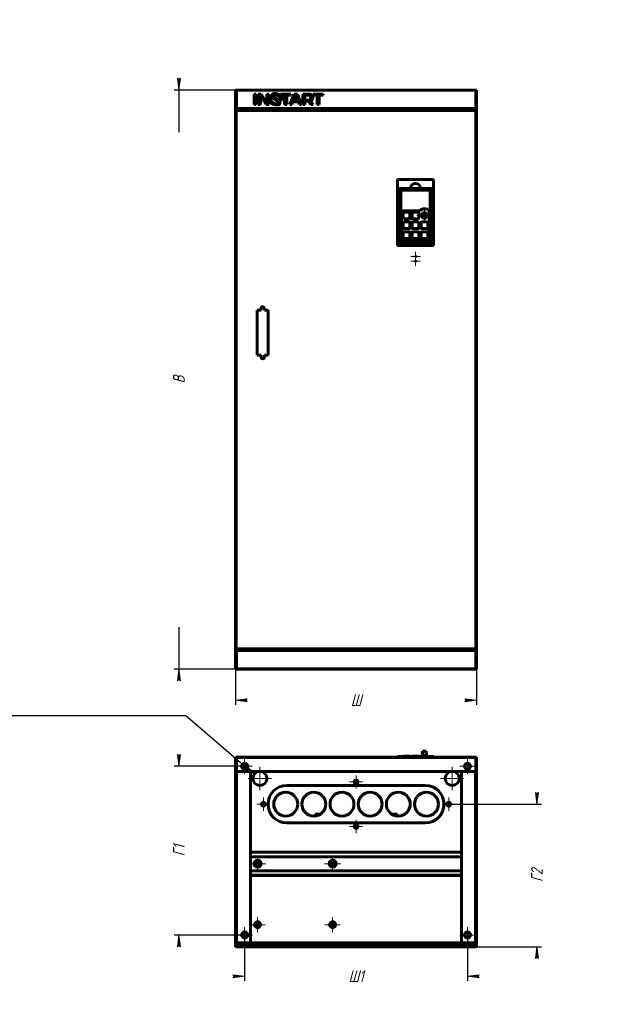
# Model space of a CAD drawing. Header units: millimetres. Extents: x 0 to 594, y 0 to 420.
# Tile 1 of 2: x 0 to 256, y 0 to 420. Entities that reach past the tile are written whole.
import ezdxf

# ---------------------------------------------------------------- set-up
doc = ezdxf.new("R2010")
doc.units = ezdxf.units.MM
for name, pattern in [('K5LT_AXLED', [19.5, 15, -1.5, 1.5, -1.5]), ('K5LT_BASIC', [0]), ('K5LT_THIN', [0])]:
    doc.linetypes.add(name, pattern=pattern)
doc.layers.add('Системный слой', color=7, linetype='Continuous')
doc.styles.add('KDIMTEXTSTYLE', font='GOST_AU.SHX', dxfattribs={"width": 0.96, "oblique": 15, "height": 5})
doc.dimstyles.new('KDIMSTYLE (0.20)', dxfattribs={"dimtxt": 5, "dimasz": 1, "dimexe": 2, "dimexo": 0, "dimgap": 1, "dimtad": 1, "dimlfac": 5, "dimtxsty": 'KDIMTEXTSTYLE', "dimsah": 1, "dimcen": 0, "dimdle": 1, "dimadec": 0, "dimazin": 0, "dimtfac": 0.667, "dimtmove": 0, "dimatfit": 3, "dimfxl": 1, "dimtvp": 1, "dimtolj": 1, "dimtzin": 0, "dimarcsym": 0})

# ---------------------------------------------------------------- blocks, each defined once
blk = doc.blocks.new('U0')
at = {"layer": 'Системный слой', "color": 150, "linetype": 'K5LT_BASIC', "lineweight": 60, "true_color": 0x0080ff}
for p, q in [((162.03, 347.88), (161.99, 347.86)), ((162.08, 347.9), (162.03, 347.88)), ((162.12, 347.91), (162.08, 347.9))]:
    blk.add_line(p, q, dxfattribs=at)
blk = doc.blocks.new('U1')
at = {"layer": 'Системный слой', "color": 150, "linetype": 'K5LT_BASIC', "lineweight": 60, "true_color": 0x0080ff}
for p, q in [((191.3, 151.09), (192, 151.09)), ((193.6, 151.09), (194.3, 151.09))]:
    blk.add_line(p, q, dxfattribs=at)
blk = doc.blocks.new('U2')
at = {"layer": 'Системный слой', "color": 7, "linetype": 'K5LT_THIN', "lineweight": 18}
for p, q in [((194.3, 381.59), (194.3, 381.89)), ((194.3, 151.09), (194.3, 151.39))]:
    blk.add_line(p, q, dxfattribs=at)
blk = doc.blocks.new('U3')
at = {"layer": 'Системный слой', "color": 7, "linetype": 'K5LT_THIN', "lineweight": 18}
for p, q in [((92.5, 381.89), (92.5, 381.59)), ((92.5, 151.39), (92.5, 151.09))]:
    blk.add_line(p, q, dxfattribs=at)
blk = doc.blocks.new('U4')
at = {"layer": 'Системный слой', "color": 150, "linetype": 'K5LT_BASIC', "lineweight": 60, "true_color": 0x0080ff}
for p, q in [((192, 381.89), (191.3, 381.89)), ((194.3, 381.89), (193.6, 381.89))]:
    blk.add_line(p, q, dxfattribs=at)
blk = doc.blocks.new('U5')
at = {"layer": 'Системный слой', "color": 7, "linetype": 'K5LT_THIN', "lineweight": 18}
for p, q in [((95.5, 381.59), (95.5, 381.89)), ((95.5, 151.09), (95.5, 151.39))]:
    blk.add_line(p, q, dxfattribs=at)
blk = doc.blocks.new('U6')
at = {"layer": 'Системный слой', "color": 150, "linetype": 'K5LT_BASIC', "lineweight": 60, "true_color": 0x0080ff}
for p, q in [((96, 381.89), (96, 381.59)), ((96, 151.39), (96, 151.09))]:
    blk.add_line(p, q, dxfattribs=at)
blk = doc.blocks.new('U7')
at = {"layer": 'Системный слой', "color": 150, "linetype": 'K5LT_BASIC', "lineweight": 60, "true_color": 0x0080ff}
for p, q in [((190.8, 381.59), (190.8, 381.89)), ((190.8, 151.09), (190.8, 151.39))]:
    blk.add_line(p, q, dxfattribs=at)
blk = doc.blocks.new('U8')
at = {"layer": 'Системный слой', "color": 7, "linetype": 'K5LT_THIN', "lineweight": 18}
for p, q in [((191.3, 381.89), (191.3, 381.59)), ((191.3, 151.39), (191.3, 151.09))]:
    blk.add_line(p, q, dxfattribs=at)
blk = doc.blocks.new('U9')
at = {"layer": 'Системный слой', "color": 150, "linetype": 'K5LT_BASIC', "lineweight": 60, "true_color": 0x0080ff}
for p, q in [((191.92, 151.39), (92, 151.39)), ((194.8, 151.39), (193.69, 151.39))]:
    blk.add_line(p, q, dxfattribs=at)
blk = doc.blocks.new('U10')
at = {"layer": 'Системный слой', "color": 30, "linetype": 'K5LT_AXLED', "lineweight": 18, "true_color": 0xff8000}
for q in [(166.78, 316.99), (168.8, 319.01), (170.82, 316.99), (168.8, 314.97)]:
    blk.add_line((168.8, 316.99), q, dxfattribs=at)
blk = doc.blocks.new('U11')
at = {"layer": 'Системный слой', "color": 30, "linetype": 'K5LT_AXLED', "lineweight": 18, "true_color": 0xff8000}
for q in [(168.8, 321.01), (166.78, 318.99), (170.82, 318.99), (168.8, 316.97)]:
    blk.add_line((168.8, 318.99), q, dxfattribs=at)
blk = doc.blocks.new('U12')
at = {"layer": 'Системный слой', "color": 30, "linetype": 'K5LT_AXLED', "lineweight": 18, "true_color": 0xff8000}
for q in [(169.32, 336.51), (172.52, 339.71), (175.72, 336.51), (172.52, 333.31)]:
    blk.add_line((172.52, 336.51), q, dxfattribs=at)
blk = doc.blocks.new('KDIMARROW_01')
at = {"layer": 'Системный слой'}
blk.add_hatch(color=0, dxfattribs=at).paths.add_polyline_path([(0, 0), (-5, 0.66), (-4.5, 0), (-5, -0.66)])
at = {"layer": 'Системный слой', "color": 0, "linetype": 'K5LT_THIN', "lineweight": 18}
for p, q in [((-4.5, 0), (-5, 0.66)), ((-5, 0.66), (0, 0)), ((0, 0), (-5, -0.66)), ((-5, -0.66), (-4.5, 0)), ((0, 0), (-1, 0))]:
    blk.add_line(p, q, dxfattribs=at)
blk = doc.blocks.new('U17')
at = {"layer": 'Системный слой', "color": 7, "linetype": 'K5LT_THIN', "lineweight": 18}
for p, q in [((101.79, 60.66), (101.02, 60.66)), ((133.79, 60.66), (133.02, 60.66))]:
    blk.add_line(p, q, dxfattribs=at)
blk = doc.blocks.new('U18')
at = {"layer": 'Системный слой', "color": 30, "linetype": 'K5LT_AXLED', "lineweight": 18, "true_color": 0xff8000}
for q in [(92.6, 29.56), (95.9, 32.86), (99.2, 29.56), (95.9, 26.26)]:
    blk.add_line((95.9, 29.56), q, dxfattribs=at)
blk = doc.blocks.new('U19')
at = {"layer": 'Системный слой', "color": 30, "linetype": 'K5LT_AXLED', "lineweight": 18, "true_color": 0xff8000}
for q in [(92.6, 101.56), (95.9, 104.86), (99.2, 101.56), (95.9, 98.26)]:
    blk.add_line((95.9, 101.56), q, dxfattribs=at)
blk = doc.blocks.new('U20')
at = {"layer": 'Системный слой', "color": 30, "linetype": 'K5LT_AXLED', "lineweight": 18, "true_color": 0xff8000}
for q in [(98.14, 33.96), (101.4, 37.23), (104.67, 33.96), (101.4, 30.7)]:
    blk.add_line((101.4, 33.96), q, dxfattribs=at)
blk = doc.blocks.new('U21')
at = {"layer": 'Системный слой', "color": 30, "linetype": 'K5LT_AXLED', "lineweight": 18, "true_color": 0xff8000}
for q in [(101.4, 63.46), (97.9, 59.96), (104.9, 59.96), (101.4, 56.46)]:
    blk.add_line((101.4, 59.96), q, dxfattribs=at)
blk = doc.blocks.new('U22')
at = {"layer": 'Системный слой', "color": 30, "linetype": 'K5LT_AXLED', "lineweight": 18, "true_color": 0xff8000}
for q in [(102.4, 101.36), (97.4, 96.36), (107.4, 96.36), (102.4, 91.36)]:
    blk.add_line((102.4, 96.36), q, dxfattribs=at)
blk = doc.blocks.new('U23')
at = {"layer": 'Системный слой', "color": 30, "linetype": 'K5LT_AXLED', "lineweight": 18, "true_color": 0xff8000}
for q in [(101.11, 85.36), (103.9, 88.15), (106.69, 85.36), (103.9, 82.57)]:
    blk.add_line((103.9, 85.36), q, dxfattribs=at)
blk = doc.blocks.new('U24')
at = {"layer": 'Системный слой', "color": 30, "linetype": 'K5LT_AXLED', "lineweight": 18, "true_color": 0xff8000}
for q in [(130.14, 33.96), (133.4, 37.23), (136.67, 33.96), (133.4, 30.7)]:
    blk.add_line((133.4, 33.96), q, dxfattribs=at)
blk = doc.blocks.new('U25')
at = {"layer": 'Системный слой', "color": 30, "linetype": 'K5LT_AXLED', "lineweight": 18, "true_color": 0xff8000}
for q in [(133.4, 63.46), (129.9, 59.96), (136.9, 59.96), (133.4, 56.46)]:
    blk.add_line((133.4, 59.96), q, dxfattribs=at)
blk = doc.blocks.new('U26')
at = {"layer": 'Системный слой', "color": 30, "linetype": 'K5LT_AXLED', "lineweight": 18, "true_color": 0xff8000}
for q in [(140.61, 75.86), (143.4, 78.65), (146.19, 75.86), (143.4, 73.07)]:
    blk.add_line((143.4, 75.86), q, dxfattribs=at)
blk = doc.blocks.new('U27')
at = {"layer": 'Системный слой', "color": 30, "linetype": 'K5LT_AXLED', "lineweight": 18, "true_color": 0xff8000}
for q in [(143.4, 97.65), (140.61, 94.86), (146.19, 94.86), (143.4, 92.07)]:
    blk.add_line((143.4, 94.86), q, dxfattribs=at)
blk = doc.blocks.new('U28')
at = {"layer": 'Системный слой', "color": 30, "linetype": 'K5LT_AXLED', "lineweight": 18, "true_color": 0xff8000}
for q in [(180.11, 85.36), (182.9, 88.15), (185.69, 85.36), (182.9, 82.57)]:
    blk.add_line((182.9, 85.36), q, dxfattribs=at)
blk = doc.blocks.new('U29')
at = {"layer": 'Системный слой', "color": 30, "linetype": 'K5LT_AXLED', "lineweight": 18, "true_color": 0xff8000}
for q in [(184.4, 101.36), (179.4, 96.36), (189.4, 96.36), (184.4, 91.36)]:
    blk.add_line((184.4, 96.36), q, dxfattribs=at)
blk = doc.blocks.new('U30')
at = {"layer": 'Системный слой', "color": 30, "linetype": 'K5LT_AXLED', "lineweight": 18, "true_color": 0xff8000}
for q in [(187.6, 29.56), (190.9, 32.86), (194.2, 29.56), (190.9, 26.26)]:
    blk.add_line((190.9, 29.56), q, dxfattribs=at)
blk = doc.blocks.new('U31')
at = {"layer": 'Системный слой', "color": 30, "linetype": 'K5LT_AXLED', "lineweight": 18, "true_color": 0xff8000}
for q in [(187.6, 101.56), (190.9, 104.86), (194.2, 101.56), (190.9, 98.26)]:
    blk.add_line((190.9, 101.56), q, dxfattribs=at)
blk = doc.blocks.new('KDIMARROW_02')
at = {"layer": 'Системный слой'}
blk.add_hatch(color=0, dxfattribs=at).paths.add_polyline_path([(4.5, 0), (5, 0.66), (0, 0), (5, -0.66)])
at = {"layer": 'Системный слой', "color": 0, "linetype": 'K5LT_THIN', "lineweight": 18}
for p, q in [((0, 0), (-1, 0)), ((5, 0.66), (0, 0)), ((0, 0), (5, -0.66)), ((0, 0), (7, 0)), ((4.5, 0), (5, 0.66)), ((5, -0.66), (4.5, 0))]:
    blk.add_line(p, q, dxfattribs=at)

msp = doc.modelspace()

# ---------------------------------------------------------------- linework, layer by layer
at = {"layer": 'Системный слой', "color": 150, "linetype": 'K5LT_BASIC', "lineweight": 60, "true_color": 0x0080ff}
for p, q in [((92.404, 389.986), (92.004, 389.986)), ((92.004, 381.986), (92.004, 389.986)), ((92.404, 389.986), (194.404, 389.986)), ((92.404, 381.986), (92.404, 389.986)), ((92.404, 389.486), (92.404, 382.486)), ((99.8923, 388.2899), (99.8923, 383.8601)), ((100.8042, 388.2899), (99.8923, 388.2899)), ((100.8042, 383.8601), (100.8042, 388.2899)), ((101.6845, 388.2899), (101.6845, 383.8601)), ((102.8794, 388.2899), (101.6845, 388.2899)), ((102.5965, 387.4673), (102.6594, 387.4673)), ((102.5965, 383.8601), (102.5965, 387.4673)), ((102.6594, 387.4673), (105.0176, 383.8601)), ((105.2378, 384.6828), (102.8794, 388.2899)), ((105.3007, 388.2899), (105.3007, 384.6828)), ((106.2124, 388.2899), (105.3007, 388.2899)), ((106.2124, 383.8601), (106.2124, 388.2899)), ((110.1466, 385.9881), (109.0961, 386.6644)), ((110.7149, 387.8587), (110.7133, 387.8597)), ((110.7167, 387.8599), (110.7149, 387.8587)), ((115.5512, 388.2899), (111.2434, 388.2899)), ((111.2434, 388.2899), (111.2434, 387.8154)), ((111.2434, 387.8154), (112.9413, 387.8154)), ((111.4817, 387.0992), (111.4848, 387.1014)), ((112.9413, 387.8154), (112.9413, 383.8601)), ((113.8533, 387.8154), (115.5512, 387.8154)), ((113.8533, 383.8601), (113.8533, 387.8154)), ((116.9659, 388.2899), (115.1735, 383.8601)), ((115.5512, 387.8154), (115.5512, 388.2899)), ((117.6574, 387.7521), (116.7142, 385.4105)), ((118.4122, 388.2899), (116.9659, 388.2899)), ((117.7203, 387.7521), (117.6574, 387.7521)), ((118.6637, 385.4105), (117.7203, 387.7521)), ((120.2043, 383.8601), (118.4122, 388.2899)), ((122.9713, 388.2899), (120.7075, 388.2899)), ((120.7075, 388.2899), (120.7075, 383.8601)), ((121.6194, 387.8154), (121.6194, 385.6636)), ((122.9713, 387.8154), (121.6194, 387.8154)), ((125.1095, 388.2899), (125.1095, 387.8154)), ((129.4173, 388.2899), (125.1095, 388.2899)), ((125.1095, 387.8154), (126.8074, 387.8154)), ((126.8074, 387.8154), (126.8074, 383.8601)), ((127.7195, 387.8154), (129.4173, 387.8154)), ((127.7195, 383.8601), (127.7195, 387.8154)), ((129.4173, 387.8154), (129.4173, 388.2899)), ((194.404, 389.986), (194.804, 389.986)), ((194.404, 389.986), (194.404, 381.986)), ((194.404, 382.486), (194.404, 389.486)), ((194.804, 389.986), (194.804, 381.986)), ((99.8923, 383.8601), (100.8042, 383.8601)), ((101.6845, 383.8601), (102.5965, 383.8601)), ((105.0176, 383.8601), (106.2124, 383.8601)), ((105.3007, 384.6828), (105.2378, 384.6828)), ((106.6817, 385.0608), (106.6759, 385.0568)), ((108.2814, 386.196), (109.3379, 385.5182)), ((112.9413, 383.8601), (113.8533, 383.8601)), ((115.1735, 383.8601), (116.079, 383.8601)), ((116.079, 383.8601), (116.4941, 384.9359)), ((116.4941, 384.9359), (118.8836, 384.9359)), ((116.7142, 385.4105), (118.6637, 385.4105)), ((118.8836, 384.9359), (119.299, 383.8601)), ((119.299, 383.8601), (120.2043, 383.8601)), ((120.7075, 383.8601), (121.6194, 383.8601)), ((121.6194, 385.6636), (122.9713, 385.6636)), ((121.6194, 385.1891), (123.0845, 385.1891)), ((121.6194, 383.8601), (121.6194, 385.1891)), ((123.0845, 385.1891), (124.009, 383.8601)), ((125.0467, 383.8601), (124.009, 385.3536)), ((124.009, 383.8601), (125.0467, 383.8601)), ((126.8074, 383.8601), (127.7195, 383.8601)), ((92.404, 381.986), (92.004, 381.986)), ((92.004, 381.986), (92.004, 381.886)), ((92.004, 381.886), (92.404, 381.886)), ((92.004, 151.086), (92.004, 381.886)), ((92.724, 380.866), (92.004, 381.586)), ((92.004, 381.586), (194.804, 381.586)), ((92.004, 151.386), (92.004, 381.586)), ((92.004, 381.586), (92.724, 380.866)), ((194.404, 381.986), (92.404, 381.986)), ((92.404, 381.986), (92.404, 381.886)), ((92.504, 381.886), (92.404, 381.886)), ((95.504, 381.886), (92.504, 381.886)), ((96.004, 381.886), (95.504, 381.886)), ((156.404, 381.586), (156.404, 381.986)), ((161.404, 381.986), (161.404, 381.586)), ((172.404, 381.586), (172.404, 381.986)), ((177.404, 381.986), (177.404, 381.586)), ((191.304, 381.886), (190.804, 381.886)), ((192.004, 381.586), (192.004, 381.986)), ((193.604, 381.586), (193.604, 381.986)), ((194.084, 380.866), (194.804, 381.586)), ((194.804, 381.586), (194.084, 380.866)), ((194.404, 381.886), (194.304, 381.886)), ((194.404, 381.886), (194.404, 381.986)), ((194.804, 381.986), (194.404, 381.986)), ((194.404, 381.886), (194.804, 381.886)), ((194.804, 381.886), (194.804, 381.986)), ((194.804, 381.886), (194.804, 151.086)), ((194.804, 381.586), (194.804, 151.386)), ((161.024, 351.766), (161.024, 323.666)), ((176.424, 351.766), (161.024, 351.766)), ((176.424, 323.666), (176.424, 351.766)), ((161.864, 347.986), (161.864, 324.426)), ((166.524, 347.986), (161.864, 347.986)), ((161.924, 347.706), (161.924, 324.706)), ((175.324, 347.906), (162.124, 347.906)), ((162.424, 347.306), (162.424, 325.106)), ((175.024, 347.306), (162.424, 347.306)), ((166.044, 347.986), (166.044, 347.906)), ((166.524, 347.986), (166.894, 347.986)), ((166.684, 347.986), (166.684, 347.906)), ((166.894, 347.906), (166.894, 348.026)), ((166.894, 348.026), (170.554, 348.026)), ((170.554, 347.906), (170.554, 348.026)), ((170.924, 347.986), (170.554, 347.986)), ((170.764, 347.986), (170.764, 347.906)), ((175.584, 347.986), (170.924, 347.986)), ((171.404, 347.986), (171.404, 347.906)), ((175.024, 325.106), (175.024, 347.306)), ((175.524, 324.706), (175.524, 347.706)), ((175.584, 324.426), (175.584, 347.986)), ((161.924, 343.686), (161.864, 343.686)), ((161.864, 342.426), (161.924, 342.426)), ((175.584, 343.686), (175.524, 343.686)), ((175.524, 342.426), (175.584, 342.426)), ((162.824, 338.326), (162.824, 326.366)), ((170.624, 338.486), (162.984, 338.486)), ((163.524, 337.706), (163.524, 335.306)), ((166.124, 337.906), (163.724, 337.906)), ((166.324, 335.306), (166.324, 337.706)), ((167.324, 337.706), (167.324, 335.306)), ((169.924, 337.906), (167.524, 337.906)), ((170.124, 335.306), (170.124, 337.706)), ((174.624, 326.366), (174.624, 338.486)), ((163.524, 333.506), (163.524, 331.106)), ((163.724, 335.106), (166.124, 335.106)), ((166.124, 333.706), (163.724, 333.706)), ((166.324, 331.106), (166.324, 333.506)), ((167.324, 333.506), (167.324, 331.106)), ((167.524, 335.106), (169.924, 335.106)), ((169.924, 333.706), (167.524, 333.706)), ((170.124, 331.106), (170.124, 333.506)), ((171.124, 333.506), (171.124, 331.106)), ((173.724, 333.706), (171.324, 333.706)), ((173.924, 331.106), (173.924, 333.506)), ((161.924, 329.666), (161.864, 329.666)), ((161.864, 328.406), (161.924, 328.406)), ((163.524, 329.306), (163.524, 326.906)), ((163.724, 330.906), (166.124, 330.906)), ((166.124, 329.506), (163.724, 329.506)), ((166.324, 326.906), (166.324, 329.306)), ((167.324, 329.306), (167.324, 326.906)), ((167.524, 330.906), (169.924, 330.906)), ((169.924, 329.506), (167.524, 329.506)), ((170.124, 326.906), (170.124, 329.306)), ((171.124, 329.306), (171.124, 326.906)), ((171.324, 330.906), (173.724, 330.906)), ((173.724, 329.506), (171.324, 329.506)), ((173.924, 326.906), (173.924, 329.306)), ((175.584, 329.666), (175.524, 329.666)), ((175.524, 328.406), (175.584, 328.406)), ((161.024, 323.666), (176.424, 323.666)), ((161.864, 324.426), (175.584, 324.426)), ((162.124, 324.506), (175.324, 324.506)), ((162.424, 325.106), (175.024, 325.106)), ((162.984, 326.206), (174.464, 326.206)), ((163.724, 326.706), (166.124, 326.706)), ((165.844, 324.506), (165.844, 324.426)), ((166.074, 324.426), (166.074, 324.506)), ((166.674, 324.426), (166.674, 324.506)), ((166.904, 324.426), (166.904, 324.506)), ((167.524, 326.706), (169.924, 326.706)), ((170.544, 324.506), (170.544, 324.426)), ((170.774, 324.426), (170.774, 324.506)), ((171.324, 326.706), (173.724, 326.706)), ((171.374, 324.426), (171.374, 324.506)), ((171.604, 324.426), (171.604, 324.506)), ((101.254, 296.036), (101.254, 276.936)), ((102.904, 296.036), (101.254, 296.036)), ((102.904, 296.936), (102.904, 296.036)), ((104.304, 296.036), (104.304, 296.936)), ((105.954, 296.036), (104.304, 296.036)), ((105.954, 276.936), (105.954, 296.036)), ((101.254, 276.936), (102.904, 276.936)), ((102.904, 276.936), (102.904, 276.036)), ((104.304, 276.936), (105.954, 276.936)), ((104.304, 276.036), (104.304, 276.936)), ((92.004, 151.386), (92.724, 152.106)), ((92.724, 152.106), (92.004, 151.386)), ((113.404, 151.286), (101.904, 151.286)), ((101.904, 151.286), (101.904, 150.986)), ((173.404, 151.286), (113.404, 151.286)), ((141.404, 151.286), (141.804, 151.386)), ((141.404, 151.286), (141.404, 151.386)), ((141.704, 151.286), (141.804, 151.386)), ((141.804, 151.386), (141.704, 151.286)), ((141.804, 151.386), (141.779, 151.286)), ((184.904, 151.286), (173.404, 151.286)), ((184.904, 151.286), (184.904, 150.986)), ((191.554, 151.146), (191.554, 151.386)), ((191.554, 151.386), (194.054, 151.386)), ((194.054, 151.146), (194.054, 151.386)), ((194.804, 151.386), (194.084, 152.106)), ((194.084, 152.106), (194.804, 151.386)), ((92.004, 151.086), (92.404, 151.086)), ((92.004, 151.086), (92.004, 150.986)), ((92.004, 142.986), (92.004, 150.986)), ((92.004, 150.986), (92.404, 150.986)), ((92.404, 151.086), (92.404, 150.986)), ((92.404, 151.086), (92.504, 151.086)), ((92.404, 142.986), (92.404, 150.986)), ((92.904, 150.986), (92.404, 150.986)), ((92.404, 150.486), (92.404, 143.486)), ((92.504, 151.086), (95.504, 151.086)), ((92.904, 150.986), (193.904, 150.986)), ((95.504, 151.086), (96.004, 151.086)), ((190.804, 151.086), (191.304, 151.086)), ((191.554, 151.146), (194.054, 151.146)), ((192.004, 150.986), (192.004, 151.146)), ((193.604, 150.986), (193.604, 151.146)), ((194.404, 150.986), (193.904, 150.986)), ((194.104, 150.986), (194.079, 151.086)), ((194.104, 151.086), (194.104, 150.986)), ((194.304, 151.086), (194.404, 151.086)), ((194.404, 151.086), (194.804, 151.086)), ((194.404, 150.986), (194.404, 151.086)), ((194.404, 150.986), (194.404, 142.986)), ((194.404, 150.986), (194.804, 150.986)), ((194.404, 143.486), (194.404, 150.486)), ((194.804, 150.986), (194.804, 151.086)), ((194.804, 150.986), (194.804, 142.986)), ((92.404, 142.986), (92.004, 142.986)), ((194.404, 142.986), (92.404, 142.986)), ((194.404, 142.986), (194.804, 142.986)), ((92.004, 25.8611), (92.004, 105.3611)), ((92.404, 105.3611), (92.004, 105.3611)), ((92.404, 25.8611), (92.404, 105.3611)), ((92.404, 105.3611), (194.404, 105.3611)), ((99.8923, 105.3631), (100.8042, 105.3631)), ((99.8923, 105.3611), (99.8923, 105.3631)), ((100.8042, 105.3611), (100.8042, 105.3631)), ((101.6845, 105.3631), (102.5965, 105.3631)), ((101.6845, 105.3611), (101.6845, 105.3631)), ((102.5965, 105.3631), (102.6594, 105.3631)), ((102.5965, 105.3611), (102.5965, 105.3631)), ((102.6594, 105.3611), (102.6594, 105.3631)), ((102.6594, 105.3631), (105.0176, 105.3631)), ((105.0176, 105.3611), (105.0176, 105.3631)), ((105.0176, 105.3631), (106.2124, 105.3631)), ((106.2124, 105.3611), (106.2124, 105.3631)), ((106.461, 105.3611), (106.461, 105.3631)), ((106.461, 105.3631), (106.6759, 105.3631)), ((106.6759, 105.3631), (106.8016, 105.3631)), ((106.6759, 105.3611), (106.6759, 105.3631)), ((106.8016, 105.3631), (107.9992, 105.3631)), ((106.8016, 105.3611), (106.8016, 105.3631)), ((107.9992, 105.3631), (108.6147, 105.3631)), ((108.6147, 105.3631), (109.6036, 105.3631)), ((109.6036, 105.3631), (110.3123, 105.3631)), ((110.3123, 105.3631), (110.7734, 105.3631)), ((110.7734, 105.3631), (111.0137, 105.3631)), ((111.0137, 105.3631), (111.0523, 105.3631)), ((111.0523, 105.3631), (111.4506, 105.3631)), ((111.0523, 105.3611), (111.0523, 105.3631)), ((111.4506, 105.3631), (111.7253, 105.3631)), ((111.4506, 105.3611), (111.4506, 105.3631)), ((111.7253, 105.3611), (111.7253, 105.3631)), ((111.7253, 105.3631), (112.9413, 105.3631)), ((112.9413, 105.3631), (113.8533, 105.3631)), ((112.9413, 105.3611), (112.9413, 105.3631)), ((113.8533, 105.3631), (115.1735, 105.3631)), ((113.8533, 105.3611), (113.8533, 105.3631)), ((115.1735, 105.3631), (116.079, 105.3631)), ((115.1735, 105.3611), (115.1735, 105.3631)), ((116.079, 105.3631), (116.4941, 105.3631)), ((116.079, 105.3611), (116.079, 105.3631)), ((116.4941, 105.3631), (118.8836, 105.3631)), ((116.4941, 105.3611), (116.4941, 105.3631)), ((118.8836, 105.3631), (119.299, 105.3631)), ((118.8836, 105.3611), (118.8836, 105.3631)), ((119.299, 105.3631), (120.2043, 105.3631)), ((119.299, 105.3611), (119.299, 105.3631)), ((120.2043, 105.3611), (120.2043, 105.3631)), ((120.7075, 105.3611), (120.7075, 105.3631)), ((120.7075, 105.3631), (121.6194, 105.3631)), ((121.6194, 105.3611), (121.6194, 105.3631)), ((121.6194, 105.3631), (123.0845, 105.3631)), ((123.0845, 105.3611), (123.0845, 105.3631)), ((123.0845, 105.3631), (124.009, 105.3631)), ((124.009, 105.3611), (124.009, 105.3631)), ((124.009, 105.3631), (125.0467, 105.3631)), ((125.0467, 105.3611), (125.0467, 105.3631)), ((125.1095, 105.3611), (125.1095, 105.3631)), ((125.1095, 105.3631), (126.8074, 105.3631)), ((126.8074, 105.3611), (126.8074, 105.3631)), ((126.8074, 105.3631), (127.7195, 105.3631)), ((127.7195, 105.3631), (129.4173, 105.3631)), ((127.7195, 105.3611), (127.7195, 105.3631)), ((129.4173, 105.3611), (129.4173, 105.3631)), ((161.024, 105.3611), (161.024, 105.6811)), ((161.024, 105.6811), (176.424, 105.6811)), ((162.424, 105.7351), (175.024, 105.7351)), ((162.424, 105.6811), (162.424, 105.7351)), ((163.524, 105.7351), (163.524, 105.8151)), ((163.524, 105.8151), (163.724, 105.8151)), ((163.724, 105.8151), (166.124, 105.8151)), ((166.124, 105.8151), (166.324, 105.8151)), ((166.324, 105.7351), (166.324, 105.8151)), ((167.324, 105.7351), (167.324, 105.8151)), ((167.324, 105.8151), (167.524, 105.8151)), ((167.524, 105.8151), (169.924, 105.8151)), ((169.924, 105.8151), (170.124, 105.8151)), ((170.124, 105.7351), (170.124, 105.8151)), ((171.124, 105.8151), (171.324, 105.8151)), ((171.124, 105.7351), (171.124, 105.8151)), ((171.324, 105.8151), (173.724, 105.8151)), ((171.372, 105.8151), (171.624, 106.2351)), ((171.624, 106.2351), (171.724, 108.0351)), ((171.624, 106.2351), (173.424, 106.2351)), ((171.724, 108.0351), (173.324, 108.0351)), ((173.424, 106.2351), (173.324, 108.0351)), ((173.676, 105.8151), (173.424, 106.2351)), ((173.724, 105.8151), (173.924, 105.8151)), ((173.924, 105.7351), (173.924, 105.8151)), ((175.024, 105.6811), (175.024, 105.7351)), ((176.424, 105.3611), (176.424, 105.6811)), ((194.404, 105.3611), (194.804, 105.3611)), ((194.404, 105.3611), (194.404, 25.8611)), ((194.804, 105.3611), (194.804, 25.8611)), ((92.404, 104.8611), (92.404, 99.3611)), ((194.404, 99.3611), (194.404, 104.8611)), ((92.404, 99.3611), (194.404, 99.3611)), ((98.404, 99.3611), (92.904, 99.3611)), ((98.404, 26.2611), (98.404, 99.3611)), ((193.904, 99.3611), (188.404, 99.3611)), ((188.404, 99.3611), (188.404, 26.2611)), ((113.904, 93.3611), (172.904, 93.3611)), ((125.904, 81.1611), (128.2971, 81.1611)), ((125.904, 80.2856), (125.904, 81.1611)), ((158.5109, 81.1611), (160.904, 81.1611)), ((160.904, 81.1611), (160.904, 80.2856)), ((172.904, 77.3611), (113.904, 77.3611)), ((98.404, 64.9611), (188.404, 64.9611)), ((98.404, 62.9611), (188.404, 62.9611)), ((188.404, 56.9611), (98.404, 56.9611)), ((188.404, 54.9611), (98.404, 54.9611)), ((92.004, 24.5611), (92.004, 25.3611)), ((92.004, 25.3611), (102.004, 25.3611)), ((92.404, 26.2611), (92.904, 26.2611)), ((194.404, 26.1611), (92.404, 26.1611)), ((92.404, 26.1611), (92.404, 25.7611)), ((194.404, 25.7611), (92.404, 25.7611)), ((102.004, 25.7611), (92.504, 25.7611)), ((102.004, 25.3611), (92.504, 25.3611)), ((92.904, 26.2611), (98.404, 26.2611)), ((102.004, 25.7611), (102.004, 25.3611)), ((102.004, 24.5611), (102.004, 25.3611)), ((102.004, 25.3611), (104.804, 25.3611)), ((104.804, 25.3611), (102.004, 25.3611)), ((142.004, 25.7611), (104.804, 25.7611)), ((104.804, 25.7611), (104.804, 25.3611)), ((104.804, 25.3611), (142.004, 25.3611)), ((104.804, 24.5611), (104.804, 25.3611)), ((142.004, 25.3611), (104.804, 25.3611)), ((142.004, 25.7611), (142.004, 25.3611)), ((142.004, 25.3611), (144.804, 25.3611)), ((142.004, 24.5611), (142.004, 25.3611)), ((144.804, 25.3611), (142.004, 25.3611)), ((182.004, 25.7611), (144.804, 25.7611)), ((144.804, 25.7611), (144.804, 25.3611)), ((144.804, 25.3611), (182.004, 25.3611)), ((144.804, 24.5611), (144.804, 25.3611)), ((182.004, 25.3611), (144.804, 25.3611)), ((182.004, 25.7611), (182.004, 25.3611)), ((182.004, 24.5611), (182.004, 25.3611)), ((182.004, 25.3611), (184.804, 25.3611)), ((184.804, 25.3611), (182.004, 25.3611)), ((184.804, 25.7611), (184.804, 25.3611)), ((194.304, 25.7611), (184.804, 25.7611)), ((184.804, 25.3611), (194.804, 25.3611)), ((184.804, 24.5611), (184.804, 25.3611)), ((194.304, 25.3611), (184.804, 25.3611)), ((188.404, 26.2611), (193.904, 26.2611)), ((193.904, 26.2611), (194.404, 26.2611)), ((194.404, 26.1611), (194.404, 25.7611)), ((194.804, 24.5611), (194.804, 25.3611)), ((92.004, 24.5611), (102.004, 24.5611)), ((102.004, 24.5611), (104.804, 24.5611)), ((104.804, 24.5611), (142.004, 24.5611)), ((142.004, 24.5611), (144.804, 24.5611)), ((144.804, 24.5611), (182.004, 24.5611)), ((182.004, 24.5611), (184.804, 24.5611)), ((184.804, 24.5611), (194.804, 24.5611))]:
    msp.add_line(p, q, dxfattribs=at)
at = {"layer": 'Системный слой', "color": 7, "linetype": 'K5LT_THIN', "lineweight": 18}
for p, q in [((194.404, 389.486), (92.404, 389.486)), ((92.404, 382.486), (194.404, 382.486)), ((92.724, 380.866), (92.724, 152.106)), ((194.084, 380.866), (92.724, 380.866)), ((194.084, 152.106), (194.084, 380.866)), ((92.724, 152.106), (194.084, 152.106)), ((113.404, 151.286), (113.404, 150.986)), ((173.404, 151.286), (173.404, 150.986)), ((194.404, 150.486), (92.404, 150.486)), ((92.504, 151.086), (92.504, 150.986)), ((194.304, 150.986), (194.304, 151.086)), ((92.404, 143.486), (194.404, 143.486)), ((107.9992, 105.3611), (107.9992, 105.3631)), ((108.6147, 105.3611), (108.6147, 105.3631)), ((109.6036, 105.3611), (109.6036, 105.3631)), ((110.3123, 105.3611), (110.3123, 105.3631)), ((110.7734, 105.3611), (110.7734, 105.3631)), ((111.0137, 105.3611), (111.0137, 105.3631)), ((163.724, 105.7351), (163.724, 105.8151)), ((166.124, 105.7351), (166.124, 105.8151)), ((167.524, 105.7351), (167.524, 105.8151)), ((169.924, 105.7351), (169.924, 105.8151)), ((171.324, 105.7351), (171.324, 105.8151)), ((173.724, 105.7351), (173.724, 105.8151)), ((194.404, 104.8611), (92.404, 104.8611)), ((92.904, 99.3611), (92.904, 26.2611)), ((193.904, 26.2611), (193.904, 99.3611)), ((188.404, 64.4611), (98.404, 64.4611)), ((98.404, 55.4611), (188.404, 55.4611)), ((92.404, 25.8611), (92.004, 25.8611)), ((92.504, 25.7611), (92.504, 25.3611)), ((98.404, 26.2611), (188.404, 26.2611)), ((194.304, 25.3611), (194.304, 25.7611)), ((194.404, 25.8611), (194.804, 25.8611))]:
    msp.add_line(p, q, dxfattribs=at)
at = {"layer": 'Системный слой', "color": 150, "linetype": 'K5LT_BASIC', "lineweight": 60, "true_color": 0x0080ff}
for centre, radius in [((172.524, 336.506), 1.2), ((172.524, 336.506), 0.9), ((172.524, 336.506), 0.8), ((168.804, 318.986), 0.02), ((168.804, 316.986), 0.02), ((95.904, 101.5611), 1.3), ((95.904, 101.5611), 1.2), ((190.904, 101.5611), 1.3), ((190.904, 101.5611), 1.2), ((102.404, 96.3611), 3), ((184.404, 96.3611), 3), ((143.404, 94.8611), 0.79), ((143.404, 94.8611), 0.4), ((113.404, 85.3611), 5.1), ((125.404, 85.3611), 5.1), ((137.404, 85.3611), 5.1), ((149.404, 85.3611), 5.1), ((161.404, 85.3611), 5.1), ((173.404, 85.3611), 5.1), ((103.904, 85.3611), 0.79), ((103.904, 85.3611), 0.4), ((182.904, 85.3611), 0.79), ((182.904, 85.3611), 0.4), ((143.404, 75.8611), 0.79), ((143.404, 75.8611), 0.4), ((101.404, 59.9611), 1.5), ((101.404, 59.9611), 1.265), ((101.404, 59.9611), 0.8), ((133.404, 59.9611), 1.5), ((133.404, 59.9611), 1.265), ((133.404, 59.9611), 0.8), ((101.404, 33.9611), 1.265), ((101.404, 33.9611), 0.8), ((133.404, 33.9611), 1.265), ((133.404, 33.9611), 0.8), ((95.904, 29.5611), 1.3), ((95.904, 29.5611), 1.2), ((190.904, 29.5611), 1.3), ((190.904, 29.5611), 1.2)]:
    msp.add_circle(centre, radius, dxfattribs=at)
for centre, radius, start, end in [((168.724, 347.986), 2.2, 0, 180), ((162.124, 347.706), 0.2, 90, 180), ((175.324, 347.706), 0.2, 0, 90), ((162.984, 338.326), 0.16, 90, 180), ((163.724, 337.706), 0.2, 90, 180), ((166.124, 337.706), 0.2, 0, 90), ((167.524, 337.706), 0.2, 90, 180), ((169.924, 337.706), 0.2, 0, 90), ((172.624, 336.7138), 2.6722, 41.544509, 138.455491), ((163.724, 335.306), 0.2, 180, 270), ((163.724, 333.506), 0.2, 90, 180), ((166.124, 335.306), 0.2, 270, 0), ((166.124, 333.506), 0.2, 0, 90), ((167.524, 335.306), 0.2, 180, 270), ((167.524, 333.506), 0.2, 90, 180), ((169.924, 335.306), 0.2, 270, 0), ((169.924, 333.506), 0.2, 0, 90), ((171.324, 333.506), 0.2, 90, 180), ((173.724, 333.506), 0.2, 0, 90), ((163.724, 331.106), 0.2, 180, 270), ((163.724, 329.306), 0.2, 90, 180), ((166.124, 331.106), 0.2, 270, 0), ((166.124, 329.306), 0.2, 0, 90), ((167.524, 331.106), 0.2, 180, 270), ((167.524, 329.306), 0.2, 90, 180), ((169.924, 331.106), 0.2, 270, 0), ((169.924, 329.306), 0.2, 0, 90), ((171.324, 331.106), 0.2, 180, 270), ((171.324, 329.306), 0.2, 90, 180), ((173.724, 331.106), 0.2, 270, 0), ((173.724, 329.306), 0.2, 0, 90), ((162.124, 324.706), 0.2, 180, 270), ((162.984, 326.366), 0.16, 180, 270), ((163.724, 326.906), 0.2, 180, 270), ((166.124, 326.906), 0.2, 270, 0), ((167.524, 326.906), 0.2, 180, 270), ((169.924, 326.906), 0.2, 270, 0), ((171.324, 326.906), 0.2, 180, 270), ((173.724, 326.906), 0.2, 270, 0), ((174.464, 326.366), 0.16, 270, 0), ((175.324, 324.706), 0.2, 270, 0), ((103.604, 296.936), 0.7, 0, 180), ((103.604, 276.036), 0.7, 180, 0), ((113.904, 85.3611), 8, 90, 270), ((172.904, 85.3611), 8, 270, 90), ((119.904, 43.2611), 16.4, 322.641808, 328.233142), ((92.504, 25.8611), 0.5, 180, 270), ((92.504, 25.8611), 0.1, 180, 270), ((194.304, 25.8611), 0.5, 270, 0), ((194.304, 25.8611), 0.1, 270, 0)]:
    msp.add_arc(centre, radius, start, end, dxfattribs=at)
at = {"layer": 'Системный слой', "color": 7, "linetype": 'K5LT_THIN', "lineweight": 18}
msp.add_arc((168.724, 347.986), 0.3, 7.662256, 172.337744, dxfattribs=at)
at = {"layer": 'Системный слой', "color": 150, "linetype": 'K5LT_BASIC', "lineweight": 60, "true_color": 0x0080ff}
for points in [[(106.5971, 386.5729), (106.3583, 385.9395), (106.4641, 385.4376), (106.6817, 385.0608)], [(107.062, 386.3575), (106.9643, 386.4106), (106.8093, 386.4824), (106.5971, 386.5729)], [(107.4447, 387.6994), (107.3665, 387.4059), (107.3994, 387.1383), (107.5433, 386.8964)], [(107.6674, 388.1078), (107.559, 387.9863), (107.4848, 387.8502), (107.4447, 387.6994)], [(107.5433, 386.8964), (107.6872, 386.6545), (107.9333, 386.4212), (108.2814, 386.196)], [(108.0976, 388.3914), (107.919, 388.3238), (107.7756, 388.2292), (107.6674, 388.1078)], [(108.7401, 388.4934), (108.4904, 388.493), (108.2763, 388.459), (108.0976, 388.3914)], [(108.4101, 387.3638), (108.3985, 387.4345), (108.404, 387.5128), (108.4269, 387.5984)], [(108.5056, 387.1479), (108.4533, 387.221), (108.4216, 387.2928), (108.4101, 387.3638)], [(108.4269, 387.5984), (108.4681, 387.7532), (108.5788, 387.8631), (108.7588, 387.9281)], [(108.7291, 386.9239), (108.6321, 387.0003), (108.5578, 387.075), (108.5056, 387.1479)], [(109.0961, 386.6644), (108.9484, 386.761), (108.826, 386.8475), (108.7291, 386.9239)], [(109.6066, 388.3613), (109.2786, 388.4497), (108.9897, 388.4938), (108.7401, 388.4934)], [(108.7588, 387.9281), (108.939, 387.9931), (109.1808, 387.9847), (109.4845, 387.9028)], [(109.4845, 387.9028), (109.8096, 387.8152), (110.0924, 387.6954), (110.3328, 387.5438)], [(110.1859, 388.1526), (109.9982, 388.2382), (109.805, 388.3078), (109.6066, 388.3613)], [(110.7133, 387.8597), (110.5494, 387.9694), (110.3737, 388.0671), (110.1859, 388.1526)], [(110.3328, 387.5438), (110.6238, 387.3476), (111.6958, 386.536), (111.0163, 385.6368)], [(111.3152, 387.3323), (111.129, 387.5591), (110.9295, 387.735), (110.7167, 387.8599)], [(111.4848, 387.1014), (111.4361, 387.1794), (111.3794, 387.2564), (111.3152, 387.3323)], [(111.4506, 385.3647), (111.8762, 386.0802), (111.7435, 386.6718), (111.4817, 387.0992)], [(123.8172, 388.1856), (123.5678, 388.2552), (123.2859, 388.2899), (122.9713, 388.2899)], [(124.4492, 387.8818), (124.2773, 388.0147), (124.0666, 388.116), (123.8172, 388.1856)], [(124.8456, 387.3945), (124.7534, 387.5865), (124.6213, 387.7489), (124.4492, 387.8818)], [(124.7322, 385.8852), (124.9002, 386.1173), (124.9838, 386.402), (124.9838, 386.7395)], [(124.9838, 386.7395), (124.9838, 386.9842), (124.9376, 387.2025), (124.8456, 387.3945)], [(106.6759, 385.0568), (106.7133, 384.9969), (106.7554, 384.9376), (106.8016, 384.8791)], [(106.8016, 384.8791), (107.1012, 384.477), (107.5483, 384.2008), (107.9992, 383.9988)], [(107.1676, 385.2174), (106.9407, 385.5209), (106.8206, 385.91), (107.062, 386.3575)], [(107.3262, 385.0337), (107.27, 385.0924), (107.217, 385.1538), (107.1676, 385.2174)], [(108.7369, 384.2389), (108.2207, 384.3781), (107.7079, 384.6449), (107.3262, 385.0337)], [(107.9992, 383.9988), (108.1949, 383.9111), (108.4002, 383.8384), (108.6147, 383.7805)], [(108.6147, 383.7805), (108.9954, 383.6778), (109.3251, 383.6239), (109.6036, 383.6188)], [(109.6509, 384.1759), (109.4505, 384.1076), (109.1458, 384.1286), (108.7369, 384.2389)], [(109.3379, 385.5182), (109.6306, 385.3301), (109.8298, 385.165), (109.9352, 385.0229)], [(109.6036, 383.6188), (109.8822, 383.6133), (110.1184, 383.6447), (110.3123, 383.7125)], [(110.0315, 384.5776), (109.9783, 384.3781), (109.8515, 384.2441), (109.6509, 384.1759)], [(109.9352, 385.0229), (110.0406, 384.8811), (110.0728, 384.7326), (110.0315, 384.5776)], [(110.8917, 385.2892), (110.732, 385.5375), (110.4836, 385.7705), (110.1466, 385.9881)], [(110.3123, 383.7125), (110.5061, 383.7804), (110.6598, 383.8808), (110.7734, 384.0141)], [(110.7734, 384.0141), (110.8869, 384.1473), (110.9672, 384.3014), (111.0137, 384.4767)], [(111.0137, 384.4767), (111.0918, 384.7701), (111.0513, 385.041), (110.8917, 385.2892)], [(111.0163, 385.6368), (111.1065, 385.5718), (111.2513, 385.4811), (111.4506, 385.3647)], [(124.009, 385.3536), (124.3236, 385.4759), (124.5647, 385.6532), (124.7322, 385.8852)]]:
    msp.add_open_spline(points, degree=3, dxfattribs=at)
for points, knots in [([(123.7387, 387.5527), (123.7141, 387.5766), (123.6671, 387.6169), (123.5946, 387.6659), (123.4935, 387.7213), (123.3735, 387.766), (123.2583, 387.7909), (123.1841, 387.8023), (123.1252, 387.8092), (123.0683, 387.813), (123.0296, 387.8145), (123.0103, 387.815), (122.9909, 387.8153), (122.9779, 387.8154), (122.9713, 387.8154)], [0, 0, 0, 0, 2.04810759, 3.69837929, 5.19837929, 8.78778797, 10.87719665, 11.38357665, 12.59781544, 13.81205422, 14.10904067, 14.40602711, 14.70301356, 15, 15, 15, 15]), ([(124.009, 386.7395), (124.009, 386.7563), (124.0086, 386.7897), (124.0069, 386.839), (124.004, 386.8872), (124, 386.9326), (123.9952, 386.9754), (123.9876, 387.0294), (123.9761, 387.0923), (123.9591, 387.1624), (123.9411, 387.221), (123.9238, 387.268), (123.9026, 387.3188), (123.851, 387.423), (123.7909, 387.502), (123.7387, 387.5527)], [0, 0, 0, 0, 0.6952543, 1.39050859, 2.08576289, 2.78101718, 3.41517651, 4.04933584, 5.31765451, 6.48728807, 7.65692162, 8.49618874, 9.15692162, 10.65692162, 15, 15, 15, 15]), ([(123.7387, 385.9262), (123.7605, 385.9474), (123.7995, 385.9904), (123.8485, 386.0593), (123.8842, 386.1223), (123.9109, 386.1791), (123.9313, 386.2302), (123.9554, 386.3017), (123.9744, 386.377), (123.9886, 386.4559), (123.9965, 386.5128), (124.0013, 386.56), (124.0042, 386.5965), (124.0065, 386.6336), (124.0085, 386.6811), (124.009, 386.72), (124.009, 386.7395)], [0, 0, 0, 0, 1.69302373, 3.21904793, 4.61904793, 5.54504116, 6.47103439, 7.39702761, 9.24901407, 10.11678801, 10.98456196, 11.73842147, 12.11535123, 12.49228098, 13.24614049, 14, 14, 14, 14]), ([(122.9713, 385.6636), (122.9869, 385.6636), (123.0179, 385.664), (123.0636, 385.6658), (123.1085, 385.6688), (123.1511, 385.6728), (123.1915, 385.6778), (123.2429, 385.6857), (123.3033, 385.6977), (123.3712, 385.7156), (123.43, 385.7352), (123.4976, 385.7621), (123.5635, 385.7949), (123.6291, 385.8358), (123.6854, 385.8775), (123.7204, 385.9084), (123.7387, 385.9262)], [0, 0, 0, 0, 0.71246821, 1.42493642, 2.13740464, 2.84987285, 3.50776726, 4.16566168, 5.48145051, 6.71193156, 7.94241261, 8.90337471, 10.8252989, 12.20818519, 13.47395777, 15, 15, 15, 15]), ([(175.324, 347.906), (175.3324, 347.906), (175.3408, 347.9055), (175.3574, 347.9034), (175.3655, 347.9018), (175.3815, 347.8977), (175.3894, 347.8952), (175.4013, 347.8905), (175.4054, 347.8888), (175.4117, 347.8858), (175.4139, 347.8847), (175.4185, 347.8823), (175.4208, 347.881), (175.4276, 347.8772), (175.4319, 347.8745), (175.4431, 347.8669), (175.4497, 347.8618), (175.4623, 347.8507), (175.4682, 347.8448), (175.4793, 347.8323), (175.4845, 347.8257), (175.4939, 347.8118), (175.4982, 347.8046), (175.5058, 347.7897), (175.5092, 347.782), (175.5149, 347.7663), (175.5172, 347.7583), (175.5209, 347.742), (175.5223, 347.7338), (175.5237, 347.719), (175.524, 347.7125), (175.524, 347.706)], [0, 0, 0, 0, 1.75818373, 1.75818373, 3.48025596, 3.48025596, 5.22015609, 5.22015609, 6.14755009, 6.14755009, 6.67945873, 6.67945873, 7.22852597, 7.22852597, 8.30950185, 8.30950185, 10.0615988, 10.0615988, 11.81864731, 11.81864731, 13.58059962, 13.58059962, 15.3434937, 15.3434937, 17.10644855, 17.10644855, 18.86779996, 18.86779996, 20.62331841, 20.62331841, 22, 22, 22, 22])]:
    msp.add_open_spline(points, degree=3, knots=knots, dxfattribs=at)

# ---------------------------------------------------------------- block references
at = {"layer": 'Системный слой'}
for name in ['U3', 'U5', 'U6', 'U7', 'U4', 'U8', 'U2', 'U0', 'U12', 'U11', 'U10', 'U9', 'U1', 'U19', 'U22', 'U29', 'U31', 'U27', 'U23', 'U28', 'U26', 'U21', 'U25', 'U17', 'U20', 'U24', 'U18', 'U30']:
    msp.add_blockref(name, (0, 0), dxfattribs=at)

# ---------------------------------------------------------------- dimensions: what is measured, and where the dimension line sits
at = {"layer": 'Системный слой', "color": 7}
for base, p1, p2, location, text in [((67.8705, 142.986), (92.404, 389.986), (92.404, 142.986), (67.8705, 266.486), '\\H5.0;\\W0.965;\\Q15;\\H5.0;\\W0.965;\\Q15;\\Q15;В'), ((67.8705, 29.5611), (95.904, 101.5611), (95.904, 29.5611), (67.8705, 65.5611), '\\H5.0;\\W0.965;\\Q15;\\H5.0;\\W0.965;\\Q15;\\Q15;Г1'), ((220.5091, 24.5611), (180.904, 85.3611), (194.804, 24.5611), (220.5091, 54.9611), '\\H5.0;\\W0.965;\\Q15;\\H5.0;\\W0.965;\\Q15;\\Q15;Г2')]:
    msp.add_linear_dim(base=base, p1=p1, p2=p2, angle=90, location=location, text=text, dimstyle='KDIMSTYLE (0.20)', override={"dimexo": 0, "dimblk1": 'KDIMARROW_01', "dimblk2": 'KDIMARROW_01', "dimse1": 0, "dimse2": 0, "dimclrt": 7, "dimtolj": 1}, dxfattribs=at).render()
for base, p1, p2, location, text in [((194.804, 129.6995), (92.004, 142.986), (194.804, 142.986), (143.404, 129.6995), '\\H5.0;\\W0.965;\\Q15;\\H5.0;\\W0.965;\\Q15;\\Q15;Ш'), ((95.904, 11.9612), (190.904, 29.5611), (95.904, 29.5611), (143.404, 11.9612), '\\H5.0;\\W0.965;\\Q15;\\H5.0;\\W0.965;\\Q15;\\Q15;Ш1')]:
    msp.add_linear_dim(base=base, p1=p1, p2=p2, location=location, text=text, dimstyle='KDIMSTYLE (0.20)', override={"dimexo": 0, "dimblk1": 'KDIMARROW_01', "dimblk2": 'KDIMARROW_01', "dimse1": 0, "dimse2": 0, "dimclrt": 7, "dimtolj": 1}, dxfattribs=at).render()
msp.add_diameter_dim(center=(95.904, 101.5611), radius=1.3, location=(70.8864, 123.0995), text='\\H5.0;\\W0.965;\\Q15;\\H5.0;\\W0.965;\\Q15;\\Q15;d1', dimstyle='KDIMSTYLE (0.20)', override={"dimtih": 1, "dimtoh": 1, "dimblk1": 'KDIMARROW_02', "dimblk2": 'KDIMARROW_02', "dimclrt": 7, "dimtmove": 1, "dimatfit": 2, "dimtolj": 1}, dxfattribs=at).render()

doc.saveas('drawing.dxf')
